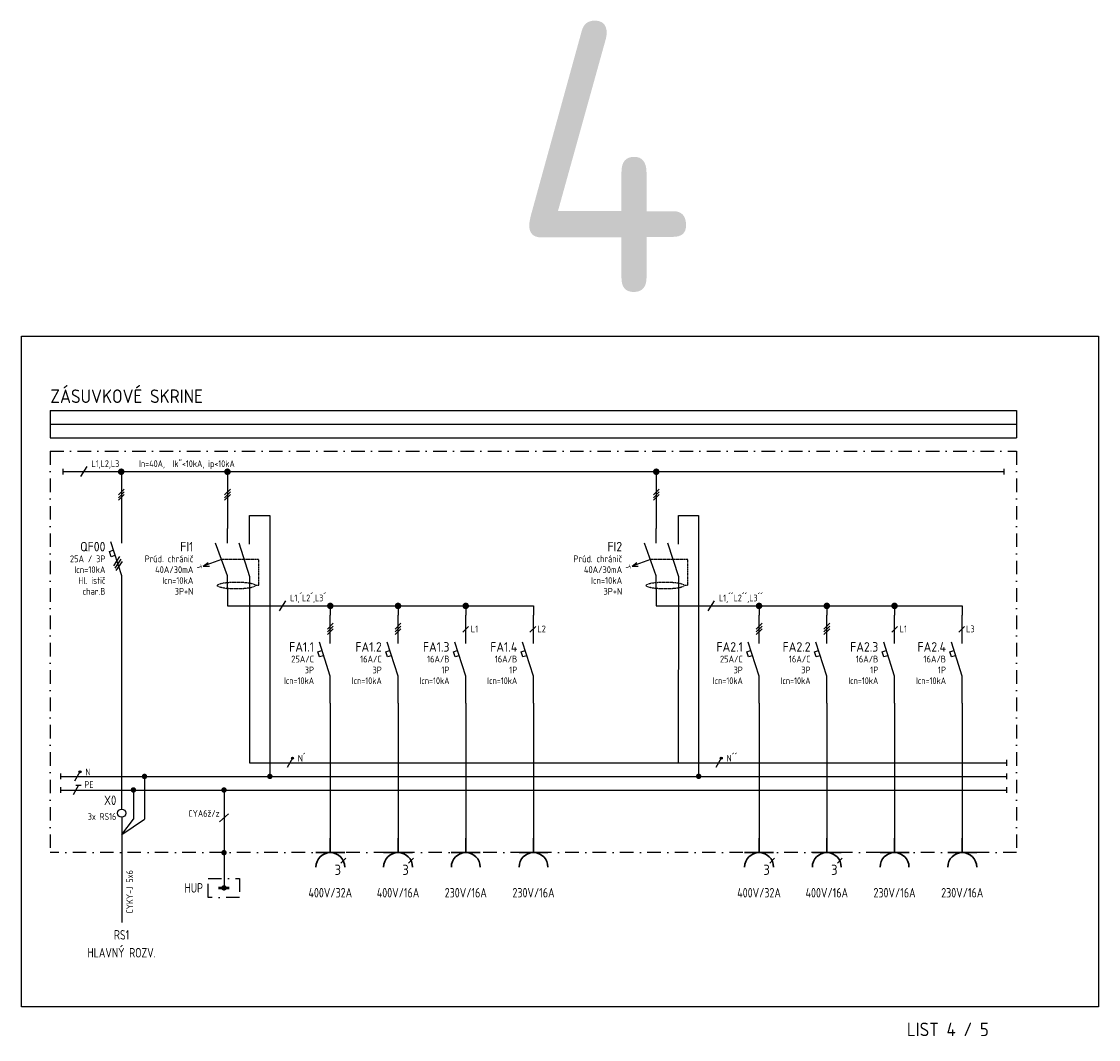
# Model space of a CAD drawing. Extents: x -1962 to 527, y -2751 to -390.
# Tile 3 of 8: x -556 to -159, y -768 to -392. Entities that reach past the tile are written whole.
import ezdxf
from ezdxf.enums import TextEntityAlignment as Align

# ---------------------------------------------------------------- set-up
doc = ezdxf.new("R2010")
doc.units = 0
doc.header["$MEASUREMENT"] = 0
doc.linetypes.add('DASHDOT2', pattern=[0.5, 0.25, -0.125, 0, -0.125])
doc.linetypes.add('HIDDEN', pattern=[0.375, 0.25, -0.125])
doc.layers.get('0').update_dxf_attribs({"linetype": 'CONTINUOUS'})
doc.layers.get('Defpoints').update_dxf_attribs({"linetype": 'CONTINUOUS'})
for name, color, linetype in [('02', 7, 'CONTINUOUS'), ('_EL', 7, 'CONTINUOUS'), ('_ELEKTRO', 7, 'CONTINUOUS'), ('el', 7, 'CONTINUOUS')]:
    doc.layers.add(name, color=color, linetype=linetype)
doc.layers.add('E_L1', color=7, linetype='CONTINUOUS', lineweight=25)
doc.layers.add('EL_zasuvky', color=5, linetype='CONTINUOUS', lineweight=30)
doc.layers.add('view', color=1, linetype='CONTINUOUS', plot=False)
doc.styles.add('A085', font='isocp3.shx', dxfattribs={"width": 0.85})
doc.styles.add('I0', font='isocp3.shx')
doc.styles.add('I085', font='isocp3.shx', dxfattribs={"width": 0.85})
doc.styles.add('I09', font='isocp3.shx', dxfattribs={"width": 0.9})
doc.styles.add('I095', font='isocp3.shx', dxfattribs={"width": 0.95})
doc.styles.add('ICOCP3', font='isocp3.shx')
doc.styles.add('ISOCP3', font='isocp3.shx')

# ---------------------------------------------------------------- blocks, each defined once
blk = doc.blocks.new('N')
at = {"linetype": 'Continuous'}
blk.add_hatch(color=7, dxfattribs=at).paths.add_polyline_path([(0.61, 1.73, 1), (1.39, 1.73, 1)])
at = {"color": 7, "linetype": 'Continuous'}
blk.add_line((1, 1.73), (-1, -1.73), dxfattribs=at)
blk.add_circle((1, 1.73), 0.394, dxfattribs=at)
at = {"color": 7, "linetype": 'Continuous', "style": 'ISOCP3'}
blk.add_attdef('N', (2.75, 1.02), '', height=2.5, dxfattribs=at)
blk = doc.blocks.new('PE')
at = {"color": 7, "linetype": 'Continuous'}
for p, q in [((1, 1.73), (-1, -1.73)), ((0, 1.73), (2, 1.73))]:
    blk.add_line(p, q, dxfattribs=at)
at = {"color": 7, "linetype": 'Continuous', "style": 'ISOCP3'}
blk.add_attdef('PE', (2.75, 1.02), '', height=2.5, dxfattribs=at)
blk = doc.blocks.new('FI')
at = {"color": 3, "linetype": 'Continuous'}
for p, q in [((0, -5.5), (0, 0)), ((0, -17.5), (-4.37, -5.5)), ((0, -22.5), (0, -17.5))]:
    blk.add_line(p, q, dxfattribs=at)
at = {"color": 7, "linetype": 'Continuous'}
for p, q in [((-2.18, -11.5), (-8.95, -13.96)), ((-8.95, -13.96), (-7.17, -12.55)), ((-8.95, -13.96), (-6.67, -13.9))]:
    blk.add_line(p, q, dxfattribs=at)
at = {"color": 2, "linetype": 'Continuous', "style": 'ICOCP3', "width": 1.5}
blk.add_text('T', height=1.8, rotation=288.1773, dxfattribs=at).set_placement((-11.59, -13.7))
at = {"color": 1, "linetype": 'Continuous', "style": 'ICOCP3', "flags": 4}
blk.add_attdef('FI', text='', height=3.5, dxfattribs=at).set_placement((-12.59, -8.5), align=Align.RIGHT)
at = {"linetype": 'Continuous', "style": 'ICOCP3', "width": 0.75}
for tag, flags, p in [('P2', 4, (-12.59, -12.5)), ('P3', 4, (-12.59, -16.5)), ('P4', 4, (-12.59, -20.5)), ('P5', 4, (-12.59, -24.5)), ('P6', 1, (-12.6, -28.5))]:
    blk.add_attdef(tag, text='', height=2.5, dxfattribs=dict(at, flags=flags)).set_placement(p, align=Align.RIGHT)
blk = doc.blocks.new('IS')
at = {"color": 3, "linetype": 'Continuous'}
for p, q in [((0, -10.5), (0, 0)), ((0, -22.5), (-4, -10)), ((0, -32.5), (0, -22.5))]:
    blk.add_line(p, q, dxfattribs=at)
at = {"color": 7, "linetype": 'Continuous'}
for p, q in [((-4.54, -13.56), (-3.12, -13.1)), ((-3.93, -15.46), (-4.54, -13.56)), ((-2.5, -15), (-3.93, -15.46))]:
    blk.add_line(p, q, dxfattribs=at)
at = {"color": 1, "linetype": 'Continuous', "style": 'ISOCP3', "width": 0.85, "flags": 4}
blk.add_attdef('P1', text='', height=3.5, dxfattribs=at).set_placement((-6, -13.5), align=Align.RIGHT)
at = {"linetype": 'Continuous', "style": 'ISOCP3', "width": 0.85, "flags": 4}
for tag, p in [('P2', (-6, -17.5)), ('P3', (-6, -21.5)), ('P4', (-6, -25.5)), ('P5', (-6, -29.5))]:
    blk.add_attdef(tag, text='', height=2.5, dxfattribs=at).set_placement(p, align=Align.RIGHT)
at = {"linetype": 'Continuous', "style": 'ISOCP3', "width": 0.85, "flags": 1}
blk.add_attdef('P6', (-9.5, -33.5), '', height=2.5, dxfattribs=at)
blk = doc.blocks.new('XPS')
at = {"linetype": 'Continuous'}
blk.add_circle((0, -1.5), 1.5, dxfattribs=at)
at = {"color": 1, "linetype": 'Continuous', "style": 'ISOCP3', "width": 0.85, "flags": 4}
blk.add_attdef('P1', text='', height=3.5, dxfattribs=at).set_placement((-2, 0), align=Align.RIGHT)
at = {"linetype": 'Continuous', "style": 'ISOCP3', "width": 0.85, "flags": 4}
blk.add_attdef('2', text='', height=2.5, dxfattribs=at).set_placement((-2, -5.5), align=Align.RIGHT)
at = {"linetype": 'Continuous', "style": 'ISOCP3', "width": 0.85, "flags": 1}
for tag, p in [('P2', (2, -5.5)), ('P6', (2, -9.67))]:
    blk.add_attdef(tag, p, '', height=2.5, dxfattribs=at)

msp = doc.modelspace()

# ---------------------------------------------------------------- linework, layer by layer
for p, q in [((-520.19, -589.64), (-522.43, -593)), ((-519.75, -590.54), (-521.98, -593.89)), ((-519.3, -591.43), (-521.53, -594.79))]:
    msp.add_line(p, q)
at = {"layer": '02', "color": 7, "linetype": 'Continuous'}
for p, q in [((-520.64, -566.86), (-518.52, -564.73)), ((-520.64, -567.89), (-518.52, -565.76)), ((-520.64, -568.86), (-518.52, -566.73)), ((-481.42, -566.86), (-479.3, -564.73)), ((-481.42, -567.89), (-479.3, -565.76)), ((-481.42, -568.86), (-479.3, -566.73)), ((-323.15, -566.86), (-321.03, -564.73)), ((-323.15, -567.89), (-321.03, -565.76)), ((-323.15, -568.86), (-321.03, -566.73)), ((-443.47, -616.36), (-441.35, -614.24)), ((-443.47, -617.39), (-441.35, -615.27)), ((-418.47, -616.36), (-416.35, -614.24)), ((-418.47, -617.39), (-416.35, -615.27)), ((-393.49, -617.51), (-391.37, -615.39)), ((-368.72, -617.51), (-366.6, -615.39)), ((-285.2, -616.36), (-283.08, -614.24)), ((-285.2, -617.39), (-283.08, -615.27)), ((-260.2, -616.36), (-258.08, -614.24)), ((-260.2, -617.39), (-258.08, -615.27)), ((-235.22, -617.51), (-233.1, -615.39)), ((-210.45, -617.51), (-208.33, -615.39)), ((-443.47, -618.36), (-441.35, -616.24)), ((-418.47, -618.36), (-416.35, -616.24)), ((-285.2, -618.36), (-283.08, -616.24)), ((-260.2, -618.36), (-258.08, -616.24))]:
    msp.add_line(p, q, dxfattribs=at)
at = {"layer": '_EL', "color": 2, "linetype": 'Continuous'}
for p, q in [((-545.82, -535.76), (-189.11, -535.76)), ((-545.82, -535.76), (-545.82, -545.76)), ((-189.11, -535.76), (-189.11, -545.76)), ((-545.82, -540.76), (-189.11, -540.76)), ((-545.82, -545.76), (-189.11, -545.76))]:
    msp.add_line(p, q, dxfattribs=at)
at = {"layer": '_EL', "color": 3, "linetype": 'DASHDOT2', "ltscale": 20}
for p, q in [((-545.82, -550.76), (-189.11, -550.76)), ((-545.82, -550.76), (-545.82, -698.89)), ((-189.11, -550.76), (-189.11, -698.89)), ((-189.11, -698.86), (-545.82, -698.86))]:
    msp.add_line(p, q, dxfattribs=at)
at = {"layer": '_EL', "color": 7, "linetype": 'Continuous'}
for p, q in [((-534.54, -560.1), (-532.19, -556.42)), ((-461.21, -609.66), (-458.86, -605.98)), ((-302.94, -609.66), (-300.59, -605.98)), ((-192.86, -664.69), (-192.86, -666.79)), ((-542.07, -669.7), (-542.07, -671.8)), ((-192.86, -669.72), (-192.86, -671.82)), ((-542.07, -674.72), (-542.07, -676.82)), ((-192.86, -674.72), (-192.86, -676.82)), ((-519.41, -692.15), (-515.09, -686.56)), ((-519.41, -692.15), (-511, -686.57)), ((-483.27, -687.5), (-480.05, -684.55))]:
    msp.add_line(p, q, dxfattribs=at)
at = {"layer": '_EL', "color": 6, "linetype": 'Continuous'}
for p, q in [((-541.11, -557.21), (-541.11, -559.31)), ((-541.11, -558.26), (-193.82, -558.26)), ((-193.82, -557.21), (-193.82, -559.31)), ((-480.38, -607.82), (-367.43, -607.82)), ((-322.11, -607.82), (-209.16, -607.82))]:
    msp.add_line(p, q, dxfattribs=at)
at = {"layer": '_EL', "color": 3, "linetype": 'Continuous'}
for p, q in [((-519.43, -574.2), (-519.43, -558.26)), ((-480.38, -558.24), (-480.38, -579.2)), ((-322.11, -558.24), (-322.11, -579.2)), ((-480.38, -601.7), (-480.38, -607.82)), ((-322.11, -601.7), (-322.11, -607.82)), ((-519.43, -682.8), (-519.43, -606.7)), ((-367.43, -607.82), (-367.43, -611.2)), ((-209.16, -607.82), (-209.16, -611.2)), ((-442.43, -608.42), (-442.43, -611.2)), ((-417.43, -608.42), (-417.43, -611.2)), ((-392.43, -608.42), (-392.43, -611.2)), ((-284.16, -608.42), (-284.16, -611.2)), ((-259.16, -608.42), (-259.16, -611.2)), ((-234.16, -608.42), (-234.16, -611.2)), ((-442.43, -643.7), (-442.42, -693.53)), ((-417.43, -643.7), (-417.42, -693.53)), ((-392.43, -643.7), (-392.42, -693.53)), ((-367.43, -643.7), (-367.42, -693.53)), ((-284.16, -643.7), (-284.16, -693.53)), ((-259.16, -643.7), (-259.16, -693.53)), ((-234.16, -643.7), (-234.16, -693.53)), ((-209.16, -643.7), (-209.16, -693.53)), ((-519.41, -685.79), (-519.4, -724.71))]:
    msp.add_line(p, q, dxfattribs=at)
at = {"layer": '_EL', "color": 8, "linetype": 'HIDDEN', "ltscale": 0.15}
for p, q in [((-468.75, -590.7), (-482.56, -590.7)), ((-468.75, -600.14), (-468.75, -590.7)), ((-310.48, -590.7), (-324.29, -590.7)), ((-310.48, -600.14), (-310.48, -590.7)), ((-469.74, -600.14), (-468.75, -600.14)), ((-311.48, -600.14), (-310.48, -600.14))]:
    msp.add_line(p, q, dxfattribs=at)
at = {"layer": '_EL', "color": 7}
for p, q in [((-472.23, -665.73), (-192.86, -665.74)), ((-542.07, -670.75), (-192.86, -670.76)), ((-542.07, -675.77), (-192.86, -675.77))]:
    msp.add_line(p, q, dxfattribs=at)
at = {"layer": '_EL', "color": 7, "linetype": 'Continuous'}
for points, const_width in [([(-520.2, -558.31, 1), (-519, -558.31, 1)], 1.2), ([(-480.98, -558.31, 1), (-479.78, -558.31, 1)], 1.2), ([(-322.71, -558.31, 1), (-321.51, -558.31, 1)], 1.2), ([(-443.03, -607.82, 1), (-441.83, -607.82, 1)], 1.2), ([(-418.03, -607.82, 1), (-416.83, -607.82, 1)], 1.2), ([(-393.03, -607.82, 1), (-391.83, -607.82, 1)], 1.2), ([(-284.76, -607.82, 1), (-283.56, -607.82, 1)], 1.2), ([(-259.76, -607.82, 1), (-258.56, -607.82, 1)], 1.2), ([(-234.76, -607.82, 1), (-233.56, -607.82, 1)], 1.2), ([(-511.5, -670.74, 1), (-510.5, -670.74, 1)], 1), ([(-465.24, -670.73, 1), (-464.24, -670.73, 1)], 1), ([(-306.97, -670.73, 1), (-305.97, -670.73, 1)], 1), ([(-515.59, -675.75, 1), (-514.59, -675.75, 1)], 1), ([(-482.16, -675.77, 1), (-481.16, -675.77, 1)], 1), ([(-482.16, -698.89, 1), (-481.16, -698.89, 1)], 1), ([(-482.16, -711.89, 1), (-481.16, -711.89, 1)], 1)]:
    msp.add_lwpolyline(points, format="xyb", close=True, dxfattribs=dict(at, const_width=const_width))
at = {"layer": '_EL', "color": 3, "linetype": 'DASHDOT2', "ltscale": 20}
msp.add_lwpolyline([(-487.53, -708.38), (-475.9, -708.38), (-475.9, -715.4), (-487.53, -715.4)], close=True, dxfattribs=at)
at = {"layer": '_EL', "color": 8, "linetype": 'HIDDEN', "ltscale": 0.15}
for centre in [(-477.09, -600.29), (-318.82, -600.29)]:
    msp.add_ellipse(centre, major_axis=(7.01, 0), ratio=0.181263, dxfattribs=at)
at = {"layer": '_ELEKTRO'}
for p, q in [((-472.23, -574.51), (-464.76, -574.51)), ((-464.76, -574.51), (-464.77, -670.74)), ((-313.96, -574.51), (-306.5, -574.51)), ((-306.5, -574.51), (-306.5, -670.74)), ((-472.23, -597.02), (-472.23, -665.73)), ((-313.96, -597.02), (-313.97, -665.73)), ((-511, -670.75), (-511, -686.57)), ((-515.09, -675.75), (-515.09, -686.56)), ((-481.66, -675.77), (-481.66, -711.39))]:
    msp.add_line(p, q, dxfattribs=at)
at = {"layer": 'E_L1', "lineweight": 50, "ltscale": 10}
msp.add_line((-483.71, -711.89), (-479.72, -711.89), dxfattribs=at)
at = {"layer": 'el'}
for p, q in [((-472.23, -585.02), (-472.23, -574.51)), ((-313.96, -585.02), (-313.96, -574.51)), ((-476.23, -584.52), (-472.23, -597.02)), ((-317.96, -584.52), (-313.96, -597.02))]:
    msp.add_line(p, q, dxfattribs=at)
at = {"layer": 'EL_zasuvky'}
for p, q in [((-442.42, -698.86), (-442.42, -693.53)), ((-417.42, -698.86), (-417.42, -693.53)), ((-392.42, -698.86), (-392.42, -693.53)), ((-367.42, -698.86), (-367.42, -693.53)), ((-284.16, -698.86), (-284.16, -693.53)), ((-259.16, -698.86), (-259.16, -693.53)), ((-234.16, -698.86), (-234.16, -693.53)), ((-209.16, -698.86), (-209.16, -693.53)), ((-436.75, -700.97), (-438.52, -702.73)), ((-411.75, -700.97), (-413.52, -702.73)), ((-278.48, -700.97), (-280.25, -702.73)), ((-253.48, -700.97), (-255.25, -702.73))]:
    msp.add_line(p, q, dxfattribs=at)
at = {"layer": 'EL_zasuvky', "ltscale": 10}
for p, q in [((-447.76, -698.86), (-437.09, -698.86)), ((-422.76, -698.86), (-412.09, -698.86)), ((-397.76, -698.86), (-387.09, -698.86)), ((-372.76, -698.86), (-362.09, -698.86)), ((-289.49, -698.86), (-278.82, -698.86)), ((-264.49, -698.86), (-253.82, -698.86)), ((-239.49, -698.86), (-228.82, -698.86)), ((-214.49, -698.86), (-203.82, -698.86))]:
    msp.add_line(p, q, dxfattribs=at)
at = {"layer": 'EL_zasuvky'}
for centre in [(-442.42, -704.19), (-417.42, -704.19), (-392.42, -704.19), (-367.42, -704.19), (-284.16, -704.19), (-259.16, -704.19), (-234.16, -704.19), (-209.16, -704.19)]:
    msp.add_arc(centre, 5.33, 0, 180, dxfattribs=at)
at = {"layer": 'view', "color": 2}
for p, q in [((-556.39, -508.34), (-158.89, -508.34)), ((-556.39, -755.84), (-556.39, -508.34)), ((-158.89, -508.34), (-158.89, -755.84)), ((-158.89, -508.34), (-158.89, -755.84)), ((-158.89, -508.34), (-158.89, -755.84)), ((-158.89, -755.84), (-556.39, -755.84))]:
    msp.add_line(p, q, dxfattribs=at)

# ---------------------------------------------------------------- block references
at = {"layer": '_EL', "color": 7, "linetype": 'Continuous'}
ref = msp.add_blockref('IS', (-519.43, -574.2), dxfattribs=at)
ref.add_attrib('P1', 'QF00', dxfattribs={"layer": '0', "color": 1, "linetype": 'Continuous', "height": 3.5, "style": 'I0', "flags": 4}).set_placement((-525.43, -587.7), align=Align.RIGHT)
ref.add_attrib('P2', '25A / 3P', dxfattribs={"layer": '0', "linetype": 'Continuous', "height": 2.5, "style": 'I0', "flags": 4}).set_placement((-525.43, -591.7), align=Align.RIGHT)
ref.add_attrib('P3', 'Icn=10kA', dxfattribs={"layer": '0', "linetype": 'Continuous', "height": 2.5, "style": 'I0', "flags": 4}).set_placement((-525.43, -595.7), align=Align.RIGHT)
ref.add_attrib('P4', 'Hl. istič', dxfattribs={"layer": '0', "linetype": 'Continuous', "height": 2.5, "style": 'A085', "width": 0.85, "flags": 4}).set_placement((-525.43, -599.7), align=Align.RIGHT)
ref.add_attrib('P5', 'char.B', dxfattribs={"layer": '0', "linetype": 'Continuous', "height": 2.5, "style": 'I0', "flags": 4}).set_placement((-525.43, -603.7), align=Align.RIGHT)
ref = msp.add_blockref('IS', (-442.43, -611.2), dxfattribs=at)
ref.add_attrib('P1', 'FA1.1', dxfattribs={"layer": '0', "color": 1, "linetype": 'Continuous', "height": 3.5, "style": 'I0', "flags": 4}).set_placement((-448.43, -624.7), align=Align.RIGHT)
ref.add_attrib('P2', '25A/C', dxfattribs={"layer": '0', "linetype": 'Continuous', "height": 2.5, "style": 'I0', "flags": 4}).set_placement((-448.43, -628.7), align=Align.RIGHT)
ref.add_attrib('P3', '3P', dxfattribs={"layer": '0', "linetype": 'Continuous', "height": 2.5, "style": 'I0', "flags": 4}).set_placement((-448.43, -632.7), align=Align.RIGHT)
ref.add_attrib('P4', 'Icn=10kA', dxfattribs={"layer": '0', "linetype": 'Continuous', "height": 2.5, "style": 'A085', "width": 0.85, "flags": 4}).set_placement((-448.43, -636.7), align=Align.RIGHT)
ref = msp.add_blockref('IS', (-417.43, -611.2), dxfattribs=at)
ref.add_attrib('P1', 'FA1.2', dxfattribs={"layer": '0', "color": 1, "linetype": 'Continuous', "height": 3.5, "style": 'I0', "flags": 4}).set_placement((-423.43, -624.7), align=Align.RIGHT)
ref.add_attrib('P2', '16A/C', dxfattribs={"layer": '0', "linetype": 'Continuous', "height": 2.5, "style": 'I0', "flags": 4}).set_placement((-423.43, -628.7), align=Align.RIGHT)
ref.add_attrib('P3', '3P', dxfattribs={"layer": '0', "linetype": 'Continuous', "height": 2.5, "style": 'I0', "flags": 4}).set_placement((-423.43, -632.7), align=Align.RIGHT)
ref.add_attrib('P4', 'Icn=10kA', dxfattribs={"layer": '0', "linetype": 'Continuous', "height": 2.5, "style": 'A085', "width": 0.85, "flags": 4}).set_placement((-423.43, -636.7), align=Align.RIGHT)
ref = msp.add_blockref('IS', (-392.43, -611.2), dxfattribs=at)
ref.add_attrib('P1', 'FA1.3', dxfattribs={"layer": '0', "color": 1, "linetype": 'Continuous', "height": 3.5, "style": 'I0', "flags": 4}).set_placement((-398.43, -624.7), align=Align.RIGHT)
ref.add_attrib('P2', '16A/B', dxfattribs={"layer": '0', "linetype": 'Continuous', "height": 2.5, "style": 'I0', "flags": 4}).set_placement((-398.43, -628.7), align=Align.RIGHT)
ref.add_attrib('P3', '1P', dxfattribs={"layer": '0', "linetype": 'Continuous', "height": 2.5, "style": 'I0', "flags": 4}).set_placement((-398.43, -632.7), align=Align.RIGHT)
ref.add_attrib('P4', 'Icn=10kA', dxfattribs={"layer": '0', "linetype": 'Continuous', "height": 2.5, "style": 'A085', "width": 0.85, "flags": 4}).set_placement((-398.43, -636.7), align=Align.RIGHT)
ref = msp.add_blockref('IS', (-367.43, -611.2), dxfattribs=at)
ref.add_attrib('P1', 'FA1.4', dxfattribs={"layer": '0', "color": 1, "linetype": 'Continuous', "height": 3.5, "style": 'I0', "flags": 4}).set_placement((-373.43, -624.7), align=Align.RIGHT)
ref.add_attrib('P2', '16A/B', dxfattribs={"layer": '0', "linetype": 'Continuous', "height": 2.5, "style": 'I0', "flags": 4}).set_placement((-373.43, -628.7), align=Align.RIGHT)
ref.add_attrib('P3', '1P', dxfattribs={"layer": '0', "linetype": 'Continuous', "height": 2.5, "style": 'I0', "flags": 4}).set_placement((-373.43, -632.7), align=Align.RIGHT)
ref.add_attrib('P4', 'Icn=10kA', dxfattribs={"layer": '0', "linetype": 'Continuous', "height": 2.5, "style": 'A085', "width": 0.85, "flags": 4}).set_placement((-373.43, -636.7), align=Align.RIGHT)
ref = msp.add_blockref('IS', (-284.16, -611.2), dxfattribs=at)
ref.add_attrib('P1', 'FA2.1', dxfattribs={"layer": '0', "color": 1, "linetype": 'Continuous', "height": 3.5, "style": 'I0', "flags": 4}).set_placement((-290.16, -624.7), align=Align.RIGHT)
ref.add_attrib('P2', '25A/C', dxfattribs={"layer": '0', "linetype": 'Continuous', "height": 2.5, "style": 'I0', "flags": 4}).set_placement((-290.16, -628.7), align=Align.RIGHT)
ref.add_attrib('P3', '3P', dxfattribs={"layer": '0', "linetype": 'Continuous', "height": 2.5, "style": 'I0', "flags": 4}).set_placement((-290.16, -632.7), align=Align.RIGHT)
ref.add_attrib('P4', 'Icn=10kA', dxfattribs={"layer": '0', "linetype": 'Continuous', "height": 2.5, "style": 'A085', "width": 0.85, "flags": 4}).set_placement((-290.16, -636.7), align=Align.RIGHT)
ref = msp.add_blockref('IS', (-259.16, -611.2), dxfattribs=at)
ref.add_attrib('P1', 'FA2.2', dxfattribs={"layer": '0', "color": 1, "linetype": 'Continuous', "height": 3.5, "style": 'I0', "flags": 4}).set_placement((-265.16, -624.7), align=Align.RIGHT)
ref.add_attrib('P2', '16A/C', dxfattribs={"layer": '0', "linetype": 'Continuous', "height": 2.5, "style": 'I0', "flags": 4}).set_placement((-265.16, -628.7), align=Align.RIGHT)
ref.add_attrib('P3', '3P', dxfattribs={"layer": '0', "linetype": 'Continuous', "height": 2.5, "style": 'I0', "flags": 4}).set_placement((-265.16, -632.7), align=Align.RIGHT)
ref.add_attrib('P4', 'Icn=10kA', dxfattribs={"layer": '0', "linetype": 'Continuous', "height": 2.5, "style": 'A085', "width": 0.85, "flags": 4}).set_placement((-265.16, -636.7), align=Align.RIGHT)
ref = msp.add_blockref('IS', (-234.16, -611.2), dxfattribs=at)
ref.add_attrib('P1', 'FA2.3', dxfattribs={"layer": '0', "color": 1, "linetype": 'Continuous', "height": 3.5, "style": 'I0', "flags": 4}).set_placement((-240.16, -624.7), align=Align.RIGHT)
ref.add_attrib('P2', '16A/B', dxfattribs={"layer": '0', "linetype": 'Continuous', "height": 2.5, "style": 'I0', "flags": 4}).set_placement((-240.16, -628.7), align=Align.RIGHT)
ref.add_attrib('P3', '1P', dxfattribs={"layer": '0', "linetype": 'Continuous', "height": 2.5, "style": 'I0', "flags": 4}).set_placement((-240.16, -632.7), align=Align.RIGHT)
ref.add_attrib('P4', 'Icn=10kA', dxfattribs={"layer": '0', "linetype": 'Continuous', "height": 2.5, "style": 'A085', "width": 0.85, "flags": 4}).set_placement((-240.16, -636.7), align=Align.RIGHT)
ref = msp.add_blockref('IS', (-209.16, -611.2), dxfattribs=at)
ref.add_attrib('P1', 'FA2.4', dxfattribs={"layer": '0', "color": 1, "linetype": 'Continuous', "height": 3.5, "style": 'I0', "flags": 4}).set_placement((-215.16, -624.7), align=Align.RIGHT)
ref.add_attrib('P2', '16A/B', dxfattribs={"layer": '0', "linetype": 'Continuous', "height": 2.5, "style": 'I0', "flags": 4}).set_placement((-215.16, -628.7), align=Align.RIGHT)
ref.add_attrib('P3', '1P', dxfattribs={"layer": '0', "linetype": 'Continuous', "height": 2.5, "style": 'I0', "flags": 4}).set_placement((-215.16, -632.7), align=Align.RIGHT)
ref.add_attrib('P4', 'Icn=10kA', dxfattribs={"layer": '0', "linetype": 'Continuous', "height": 2.5, "style": 'A085', "width": 0.85, "flags": 4}).set_placement((-215.16, -636.7), align=Align.RIGHT)
for name, p in [('N', (-457.39, -665.73)), ('N', (-457.39, -665.73)), ('N', (-299.12, -665.73)), ('N', (-299.12, -665.73)), ('N', (-535.82, -670.76)), ('N', (-535.82, -670.76)), ('PE', (-536.34, -675.76)), ('PE', (-536.34, -675.76))]:
    msp.add_blockref(name, p, dxfattribs=at)
ref = msp.add_blockref('XPS', (-519.43, -682.8), dxfattribs=at)
ref.add_attrib('P1', 'X0', dxfattribs={"layer": '0', "color": 1, "linetype": 'Continuous', "height": 3.5, "style": 'I09', "width": 0.9, "flags": 4}).set_placement((-521.43, -681.3), align=Align.RIGHT)
ref.add_attrib('2', '3x RS16', dxfattribs={"layer": '0', "linetype": 'Continuous', "height": 2.5, "style": 'I09', "width": 0.85, "flags": 4}).set_placement((-521.43, -686.8), align=Align.RIGHT)
at = {"layer": 'el', "ltscale": 2}
ref = msp.add_blockref('FI', (-480.38, -579.2), dxfattribs=at)
ref.add_attrib('FI', 'FI1', dxfattribs={"layer": '0', "color": 1, "linetype": 'Continuous', "height": 3.5, "style": 'ICOCP3', "flags": 4}).set_placement((-492.97, -587.7), align=Align.RIGHT)
ref.add_attrib('P2', 'Prúd. chránič', dxfattribs={"layer": '0', "linetype": 'Continuous', "height": 2.5, "style": 'ICOCP3', "width": 0.8, "flags": 4}).set_placement((-492.97, -591.7), align=Align.RIGHT)
ref.add_attrib('P3', '40A/30mA', dxfattribs={"layer": '0', "linetype": 'Continuous', "height": 2.5, "style": 'ICOCP3', "flags": 4}).set_placement((-492.97, -595.7), align=Align.RIGHT)
ref.add_attrib('P4', 'Icn=10kA', dxfattribs={"layer": '0', "linetype": 'Continuous', "height": 2.5, "style": 'ICOCP3', "flags": 4}).set_placement((-492.97, -599.7), align=Align.RIGHT)
ref.add_attrib('P5', '3P+N', dxfattribs={"layer": '0', "linetype": 'Continuous', "height": 2.5, "style": 'ICOCP3', "flags": 4}).set_placement((-492.97, -603.7), align=Align.RIGHT)
ref = msp.add_blockref('FI', (-322.11, -579.2), dxfattribs=at)
ref.add_attrib('FI', 'FI2', dxfattribs={"layer": '0', "color": 1, "linetype": 'Continuous', "height": 3.5, "style": 'ICOCP3', "flags": 4}).set_placement((-334.7, -587.7), align=Align.RIGHT)
ref.add_attrib('P2', 'Prúd. chránič', dxfattribs={"layer": '0', "linetype": 'Continuous', "height": 2.5, "style": 'ICOCP3', "width": 0.8, "flags": 4}).set_placement((-334.7, -591.7), align=Align.RIGHT)
ref.add_attrib('P3', '40A/30mA', dxfattribs={"layer": '0', "linetype": 'Continuous', "height": 2.5, "style": 'ICOCP3', "flags": 4}).set_placement((-334.7, -595.7), align=Align.RIGHT)
ref.add_attrib('P4', 'Icn=10kA', dxfattribs={"layer": '0', "linetype": 'Continuous', "height": 2.5, "style": 'ICOCP3', "flags": 4}).set_placement((-334.7, -599.7), align=Align.RIGHT)
ref.add_attrib('P5', '3P+N', dxfattribs={"layer": '0', "linetype": 'Continuous', "height": 2.5, "style": 'ICOCP3', "flags": 4}).set_placement((-334.7, -603.7), align=Align.RIGHT)

# ---------------------------------------------------------------- texts
at = {"layer": '02', "color": 7, "linetype": 'Continuous', "style": 'ISOCP3'}
for s, p in [('L1', (-389.2, -617.56)), ('L2', (-364.44, -617.56)), ('L1', (-230.93, -617.56)), ('L3', (-206.17, -617.56))]:
    msp.add_text(s, height=2.5, dxfattribs=at).set_placement(p, align=Align.CENTER)
at = {"layer": '_EL', "color": 7, "linetype": 'Continuous', "lineweight": 35, "style": 'I085'}
for s, p in [('ZÁSUVKOVÉ SKRINE', (-545.74, -532.94)), ('LIST 4 / 5', (-229.59, -766.6))]:
    msp.add_text(s, height=5, dxfattribs=at).set_placement(p)
at = {"layer": '_EL', "color": 7, "linetype": 'Continuous', "width": 0.85}
for s, style, p in [('L1,L2,L3', 'I085', (-530.57, -556.59)), ('In=40A,  Ik"<10kA, ip<10kA', 'I085', (-512.99, -556.61)), ('L1,´L2´,L3´', 'I085', (-457.23, -606.14)), ('L1,´´L2´´,L3´´', 'I085', (-298.96, -606.14)), ('N´', 'I095', (-454.4, -665.3)), ('N', 'I095', (-454.4, -665.3)), ('N´´', 'I095', (-296.13, -665.3)), ('N', 'I095', (-296.13, -665.3)), ('N', 'I095', (-532.83, -670.34)), ('N', 'I095', (-532.83, -670.34)), ('PE', 'I095', (-533.14, -674.99)), ('PE', 'I095', (-533.14, -674.99))]:
    msp.add_text(s, height=2.5, dxfattribs=dict(at, style=style)).set_placement(p)
at = {"layer": '_EL', "color": 7, "linetype": 'Continuous', "style": 'I085', "width": 0.85}
msp.add_text('CYA6ž/z', height=2.5, dxfattribs=at).set_placement((-483.28, -685.66), align=Align.RIGHT)
at = {"layer": '_EL', "color": 7, "linetype": 'Continuous', "style": 'I095', "width": 0.85}
msp.add_text('CYKY-J 5x6', height=2.5, rotation=90, dxfattribs=at).set_placement((-515.24, -721.36))
at = {"layer": '_EL', "color": 4, "lineweight": 30, "style": 'I0', "width": 0.85}
msp.add_text('HUP', height=3.5, dxfattribs=at).set_placement((-489.41, -711.89), align=Align.MIDDLE_RIGHT)
at = {"layer": '_EL', "color": 4, "style": 'I0', "width": 0.85}
for s, p in [('400V/32A', (-442.42, -715.43)), ('400V/16A', (-417.42, -715.43)), ('230V/16A', (-392.42, -715.43)), ('230V/16A', (-367.42, -715.43)), ('400V/32A', (-284.16, -715.43)), ('400V/16A', (-259.16, -715.43)), ('230V/16A', (-234.16, -715.43)), ('230V/16A', (-209.16, -715.43)), ('RS1', (-519.45, -730.97)), ('HLAVNÝ ROZV.', (-519.45, -737.57))]:
    msp.add_text(s, height=3.5, dxfattribs=at).set_placement(p, align=Align.CENTER)
at = {"layer": 'Defpoints', "color": 1, "linetype": 'Continuous', "style": 'ISOCP3'}
msp.add_text('4', height=100, dxfattribs=at).set_placement((-341.66, -492.17), align=Align.CENTER)
at = {"layer": 'EL_zasuvky', "style": 'ISOCP3'}
for p in [(-440.83, -705.21), (-415.83, -705.21), (-282.57, -705.21), (-257.57, -705.21)]:
    msp.add_text('3', height=3.75, dxfattribs=at).set_placement(p, align=Align.MIDDLE_LEFT)

doc.saveas('drawing.dxf')
